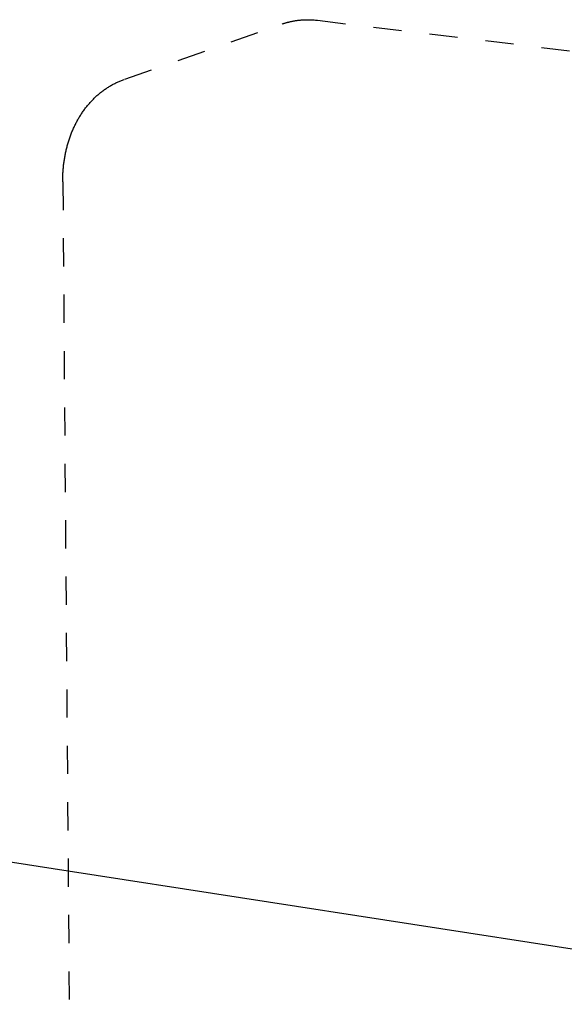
# Model space of a CAD drawing. Extents: x 11880 to 25577, y 6756 to 10446.
# Tile 41 of 87: x 22705 to 22995, y 7168 to 7692. Entities that reach past the tile are written whole.
import ezdxf

# ---------------------------------------------------------------- set-up
doc = ezdxf.new("R2010")
doc.units = 0
doc.header["$MEASUREMENT"] = 0
doc.linetypes.add('HIDDEN', pattern=[30, 15, -15])
doc.layers.add('HAIRLINE', color=178, linetype='CONTINUOUS')
doc.layers.add('HIDDEN', color=178, linetype='HIDDEN')

msp = doc.modelspace()

# ---------------------------------------------------------------- linework, layer by layer
at = {"layer": 'HAIRLINE'}
msp.add_line((21761.02, 7389.64), (22730.65, 7239.51), dxfattribs=at)
at = {"layer": 'HAIRLINE', "color": 254}
msp.add_line((22730.65, 7239.51), (23005.76, 7196.91), dxfattribs=at)
at = {"layer": 'HIDDEN', "linetype": 'HIDDEN'}
for p, q in [((22760.8, 7660.61), (22844.46, 7689.95)), ((22863.29, 7691.94), (23180.02, 7653.65)), ((22727.77, 7606.01), (22732.26, 7035.53))]:
    msp.add_line(p, q, dxfattribs=at)
for points in [[(22844.46, 7689.95), (22844.75, 7690.05), (22845.05, 7690.15), (22845.35, 7690.25), (22845.64, 7690.34), (22845.94, 7690.44), (22846.23, 7690.53), (22846.53, 7690.61), (22846.83, 7690.7), (22847.12, 7690.78), (22847.42, 7690.86), (22847.72, 7690.94), (22848.01, 7691.02), (22848.31, 7691.09), (22848.61, 7691.16), (22848.91, 7691.23), (22849.21, 7691.3), (22849.5, 7691.36), (22849.8, 7691.42), (22850.1, 7691.48), (22850.4, 7691.54), (22850.7, 7691.6), (22850.99, 7691.65), (22851.29, 7691.7), (22851.59, 7691.75), (22851.89, 7691.79), (22852.18, 7691.84), (22852.48, 7691.88), (22852.78, 7691.92), (22853.08, 7691.96), (22853.37, 7691.99), (22853.67, 7692.02), (22853.97, 7692.05), (22854.27, 7692.08), (22854.56, 7692.11), (22854.86, 7692.13), (22855.15, 7692.16), (22855.45, 7692.17), (22855.75, 7692.19), (22856.04, 7692.21), (22856.34, 7692.22), (22856.63, 7692.23), (22856.92, 7692.24), (22857.22, 7692.25), (22857.51, 7692.25), (22857.8, 7692.26), (22858.1, 7692.26), (22858.39, 7692.26), (22858.68, 7692.25), (22859.26, 7692.24), (22859.85, 7692.22), (22860.42, 7692.2), (22861, 7692.16), (22861.58, 7692.12), (22862.15, 7692.07), (22862.72, 7692.01), (22863.29, 7691.94)], [(22727.77, 7606.01), (22727.76, 7606.53), (22727.77, 7607.06), (22727.77, 7607.58), (22727.78, 7608.11), (22727.79, 7608.64), (22727.81, 7609.17), (22727.83, 7609.7), (22727.85, 7610.23), (22727.88, 7610.76), (22727.91, 7611.29), (22727.95, 7611.83), (22727.99, 7612.36), (22728.03, 7612.9), (22728.08, 7613.43), (22728.13, 7613.97), (22728.18, 7614.51), (22728.24, 7615.04), (22728.31, 7615.58), (22728.37, 7616.12), (22728.45, 7616.66), (22728.52, 7617.19), (22728.6, 7617.73), (22728.69, 7618.27), (22728.78, 7618.81), (22728.87, 7619.35), (22728.97, 7619.89), (22729.07, 7620.42), (22729.18, 7620.96), (22729.29, 7621.5), (22729.4, 7622.03), (22729.52, 7622.57), (22729.65, 7623.11), (22729.78, 7623.64), (22729.91, 7624.17), (22730.05, 7624.71), (22730.19, 7625.24), (22730.34, 7625.77), (22730.49, 7626.3), (22730.65, 7626.83), (22730.81, 7627.36), (22730.97, 7627.88), (22731.14, 7628.41), (22731.31, 7628.93), (22731.49, 7629.45), (22731.68, 7629.98), (22731.87, 7630.49), (22732.06, 7631.01), (22732.25, 7631.53), (22732.46, 7632.04), (22732.66, 7632.55), (22732.87, 7633.06), (22733.09, 7633.57), (22733.31, 7634.07), (22733.53, 7634.57), (22733.76, 7635.07), (22734, 7635.57), (22734.23, 7636.06), (22734.48, 7636.55), (22734.72, 7637.04), (22734.97, 7637.53), (22735.23, 7638.01), (22735.49, 7638.49), (22735.75, 7638.97), (22736.02, 7639.44), (22736.3, 7639.92), (22736.57, 7640.38), (22736.86, 7640.85), (22737.14, 7641.31), (22737.43, 7641.76), (22737.73, 7642.22), (22738.03, 7642.67), (22738.33, 7643.11), (22738.64, 7643.56), (22738.95, 7644), (22739.26, 7644.43), (22739.58, 7644.86), (22739.9, 7645.29), (22740.23, 7645.71), (22740.56, 7646.13), (22740.9, 7646.54), (22741.23, 7646.95), (22741.58, 7647.36), (22741.92, 7647.76), (22742.27, 7648.15), (22742.63, 7648.54), (22742.98, 7648.93), (22743.34, 7649.31), (22743.71, 7649.69), (22744.07, 7650.06), (22744.44, 7650.43), (22744.82, 7650.79), (22745.19, 7651.15), (22745.57, 7651.5), (22745.96, 7651.85), (22746.34, 7652.2), (22746.73, 7652.53), (22747.12, 7652.87), (22747.52, 7653.19), (22747.92, 7653.52), (22748.32, 7653.83), (22748.72, 7654.14), (22749.13, 7654.45), (22749.53, 7654.75), (22749.95, 7655.05), (22750.36, 7655.34), (22750.78, 7655.62), (22751.19, 7655.9), (22751.61, 7656.17), (22752.04, 7656.44), (22752.46, 7656.7), (22752.89, 7656.96), (22753.32, 7657.21), (22753.75, 7657.46), (22754.18, 7657.7), (22754.61, 7657.93), (22755.05, 7658.16), (22755.49, 7658.39), (22755.93, 7658.6), (22756.37, 7658.81), (22756.81, 7659.02), (22757.25, 7659.22), (22757.7, 7659.42), (22758.14, 7659.61), (22758.59, 7659.79), (22759.04, 7659.97), (22759.49, 7660.14), (22759.94, 7660.31), (22760.39, 7660.47)]]:
    msp.add_lwpolyline(points, dxfattribs=at)

doc.saveas('drawing.dxf')
